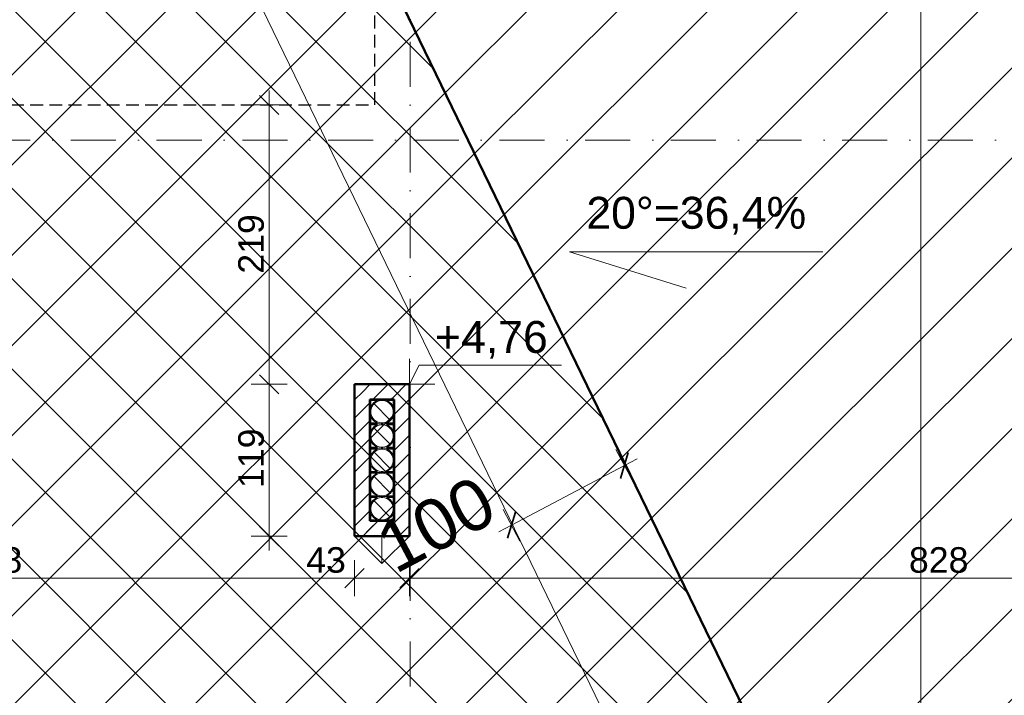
# Model space of a CAD drawing. Header units: centimetres. Extents: x -43488 to -10641, y 2063 to 22960.
# Tile 33 of 72: x -40926 to -40155, y 10271 to 10800. Entities that reach past the tile are written whole.
import ezdxf

# ---------------------------------------------------------------- set-up
doc = ezdxf.new("R2010")
doc.units = ezdxf.units.CM
doc.header["$MEASUREMENT"] = 0
doc.linetypes.add('Kreski i kropki', pattern=[67.027776, 35.277777, -17.638888, 0, -14.111111])
doc.linetypes.add('Przerywana krótka2', pattern=[15, 10, -5])
doc.layers.add('!!!Wymiarowanie', color=7, linetype='Continuous')
for name, color, linetype, lineweight, true_color in [('!!!Wymiarowanie_Nr_pióra__3', 7, 'Continuous', 35, 0xff6500), ('!!!Wymiarowanie_Nr_pióra__6', 7, 'Continuous', 18, 0x3fa3ff), ('!osie_Nr_pióra__6', 7, 'Continuous', 18, 0x3fa3ff), ('!powierzchnie_Nr_pióra__8', 7, 'Continuous', 13, 0x42bda7), ('!stolarka_Nr_pióra__5', 7, 'Continuous', 20, 0xfc3c2c), ('!wentylacja_Nr_pióra__8', 7, 'Continuous', 13, 0x42bda7), ('CIENKA_Nr_pióra__4', 7, 'Continuous', 25, 0x31fd59), ('CIENKA_Nr_pióra__6', 7, 'Continuous', 18, 0x3fa3ff), ('Linie_Nr_pióra__6', 7, 'Continuous', 18, 0x3fa3ff), ('Wymiarowanie pionowe_Nr_pióra__6', 7, 'Continuous', 18, 0x3fa3ff), ('Wymiarowanie pionowe_Nr_pióra__8', 7, 'Continuous', 13, 0x42bda7), ('Ściany zewnętrzne_Nr_pióra__7', 7, 'Continuous', 15, 0x9f9fff)]:
    doc.layers.add(name, color=color, linetype=linetype, lineweight=lineweight, true_color=true_color)
doc.layers.add('Ściany zewnętrzne_Nr_pióra__1', color=8, linetype='Continuous', lineweight=50)
doc.styles.add('STYL_AUTOMATYCZNY_1', font='txt')
doc.dimstyles.new('STYL_AUTOMATYCZNY__2', dxfattribs={"dimtxt": 20, "dimasz": 14.25, "dimexe": 0.18, "dimexo": 0.0625, "dimgap": 0, "dimtad": 1, "dimtih": 1, "dimtoh": 1, "dimdec": 0, "dimzin": 0, "dimdsep": 46, "dimtxsty": 'STYL_AUTOMATYCZNY_1', "dimblk": 'ARROWHEAD_6', "dimblk1": 'ARROWHEAD_6', "dimblk2": 'ARROWHEAD_6', "dimcen": 0.09, "dimse1": 1, "dimse2": 1, "dimclrd": 256, "dimclre": 256, "dimclrt": 256, "dimazin": 0, "dimtfac": 1, "dimtdec": 4, "dimtmove": 0, "dimatfit": 3, "dimfxl": 1, "dimtolj": 1, "dimtzin": 0, "dimarcsym": 0})
doc.dimstyles.new('STYL_AUTOMATYCZNY__3', dxfattribs={"dimtxt": 20, "dimasz": 14.25, "dimexe": 0.18, "dimexo": 0.0625, "dimgap": 0, "dimtad": 1, "dimdec": 0, "dimzin": 0, "dimdsep": 46, "dimtxsty": 'STYL_AUTOMATYCZNY_1', "dimblk": 'ARROWHEAD_6', "dimblk1": 'ARROWHEAD_6', "dimblk2": 'ARROWHEAD_6', "dimcen": 0.09, "dimse1": 1, "dimse2": 1, "dimclrd": 256, "dimclre": 256, "dimclrt": 256, "dimazin": 0, "dimtfac": 1, "dimtdec": 4, "dimtmove": 0, "dimatfit": 3, "dimfxl": 1, "dimtolj": 1, "dimtzin": 0, "dimarcsym": 0})
doc.dimstyles.new('STYL_AUTOMATYCZNY__6', dxfattribs={"dimtxt": 40, "dimasz": 14.25, "dimexe": 0.18, "dimexo": 0.0625, "dimgap": 0, "dimtad": 1, "dimdec": 0, "dimzin": 0, "dimdsep": 46, "dimtxsty": 'STYL_AUTOMATYCZNY_1', "dimblk": 'ARROWHEAD_6', "dimblk1": 'ARROWHEAD_6', "dimblk2": 'ARROWHEAD_6', "dimcen": 0.09, "dimse1": 1, "dimse2": 1, "dimclrd": 256, "dimclre": 256, "dimclrt": 256, "dimazin": 0, "dimtfac": 1, "dimtdec": 4, "dimtmove": 0, "dimatfit": 3, "dimfxl": 1, "dimtolj": 1, "dimtzin": 0, "dimarcsym": 0})
pattern_1 = [(45, (0, 0), (-7.0710678, 7.0710678), [])]

# ---------------------------------------------------------------- blocks, each defined once
blk = doc.blocks.new('*D80')
at = {"layer": '!!!Wymiarowanie_Nr_pióra__3', "color": 30, "linetype": 'Continuous', "lineweight": 35, "true_color": 0xff6500}
for p, q in [((-39276.76, 11356.17), (-39291.76, 11371.17)), ((-39291.76, 8676.17), (-39276.76, 8661.17))]:
    blk.add_line(p, q, dxfattribs=at)
at = {"layer": '!!!Wymiarowanie_Nr_pióra__6', "color": 161, "linetype": 'Continuous', "lineweight": 18, "true_color": 0x3fa3ff}
for p, q in [((-39284.26, 11363.67), (-39284.26, 11374.92)), ((-39270.2, 11363.67), (-39298.32, 11363.67)), ((-39284.26, 8668.67), (-39284.26, 11363.67)), ((-39270.2, 8668.67), (-39298.32, 8668.67)), ((-39284.26, 8657.42), (-39284.26, 8668.67))]:
    blk.add_line(p, q, dxfattribs=at)
at = {"layer": '!!!Wymiarowanie_Nr_pióra__3', "color": 30, "lineweight": 35, "true_color": 0xff6500, "insert": (-39288.26, 9981.97), "char_height": 20, "attachment_point": 7, "rotation": 90, "style": 'STYL_AUTOMATYCZNY_1'}
blk.add_mtext('\\A1;{\\pql;\\fArial|b0|i0|c238|p38;2\xa0695}', dxfattribs=at)
blk = doc.blocks.new('ARROWHEAD_6')
at = {"color": 0, "linetype": 'Continuous', "lineweight": 0}
for p, q in [((0, 0), (-1, 0)), ((-0.5, -0.5), (0.5, 0.5))]:
    blk.add_line(p, q, dxfattribs=at)
blk = doc.blocks.new('*D81')
at = {"layer": '!!!Wymiarowanie_Nr_pióra__3', "color": 30, "linetype": 'Continuous', "lineweight": 35, "true_color": 0xff6500}
for p, q in [((-42599.34, 11625.78), (-42614.34, 11610.78)), ((-39700.34, 11610.78), (-39685.34, 11625.78))]:
    blk.add_line(p, q, dxfattribs=at)
at = {"layer": '!!!Wymiarowanie_Nr_pióra__6', "color": 161, "linetype": 'Continuous', "lineweight": 18, "true_color": 0x3fa3ff}
for p, q in [((-42606.84, 11604.22), (-42606.84, 11632.34)), ((-39692.84, 11604.22), (-39692.84, 11632.34)), ((-42618.09, 11618.28), (-42606.84, 11618.28)), ((-42606.84, 11618.28), (-39692.84, 11618.28)), ((-39692.84, 11618.28), (-39681.59, 11618.28))]:
    blk.add_line(p, q, dxfattribs=at)
at = {"layer": '!!!Wymiarowanie_Nr_pióra__3', "color": 30, "lineweight": 35, "true_color": 0xff6500, "insert": (-41184.03, 11622.28), "char_height": 20, "attachment_point": 7, "style": 'STYL_AUTOMATYCZNY_1'}
blk.add_mtext('\\A1;{\\pql;\\fArial|b0|i0|c238|p38;2\xa0914}', dxfattribs=at)
blk = doc.blocks.new('*D95')
at = {"layer": '!!!Wymiarowanie_Nr_pióra__3', "color": 30, "linetype": 'Continuous', "lineweight": 35, "true_color": 0xff6500}
for p, q in [((-39414.13, 10843.67), (-39399.13, 10828.67)), ((-39414.13, 9933.67), (-39399.13, 9918.67))]:
    blk.add_line(p, q, dxfattribs=at)
at = {"layer": '!!!Wymiarowanie_Nr_pióra__6', "color": 161, "linetype": 'Continuous', "lineweight": 18, "true_color": 0x3fa3ff}
for p, q in [((-39392.57, 10836.17), (-39420.7, 10836.17)), ((-39406.63, 9926.17), (-39406.63, 10836.17)), ((-39392.57, 9926.17), (-39420.7, 9926.17))]:
    blk.add_line(p, q, dxfattribs=at)
at = {"layer": '!!!Wymiarowanie_Nr_pióra__3', "color": 30, "lineweight": 35, "true_color": 0xff6500, "insert": (-39410.63, 10358.4), "char_height": 20, "attachment_point": 7, "rotation": 90, "style": 'STYL_AUTOMATYCZNY_1'}
blk.add_mtext('\\A1;{\\pql;\\fArial|b0|i0|c238|p38;910}', dxfattribs=at)
blk = doc.blocks.new('*D168')
at = {"layer": '!!!Wymiarowanie_Nr_pióra__3', "color": 30, "linetype": 'Continuous', "lineweight": 35, "true_color": 0xff6500}
for p, q in [((-40738.16, 10522.17), (-40723.16, 10507.17)), ((-40738.16, 10403.17), (-40723.16, 10388.17))]:
    blk.add_line(p, q, dxfattribs=at)
at = {"layer": '!!!Wymiarowanie_Nr_pióra__6', "color": 161, "linetype": 'Continuous', "lineweight": 18, "true_color": 0x3fa3ff}
for p, q in [((-40716.6, 10514.67), (-40744.72, 10514.67)), ((-40730.66, 10395.67), (-40730.66, 10514.67)), ((-40716.6, 10395.67), (-40744.72, 10395.67)), ((-40730.66, 10384.42), (-40730.66, 10395.67))]:
    blk.add_line(p, q, dxfattribs=at)
at = {"layer": '!!!Wymiarowanie_Nr_pióra__3', "color": 30, "lineweight": 35, "true_color": 0xff6500, "insert": (-40734.66, 10433.41), "char_height": 20, "attachment_point": 7, "rotation": 90, "style": 'STYL_AUTOMATYCZNY_1'}
blk.add_mtext('\\A1;{\\pql;\\fArial|b0|i0|c238|p38;119}', dxfattribs=at)
blk = doc.blocks.new('*D169')
at = {"layer": '!!!Wymiarowanie_Nr_pióra__3', "color": 30, "linetype": 'Continuous', "lineweight": 35, "true_color": 0xff6500}
for p, q in [((-40723.16, 10726.17), (-40738.16, 10741.17)), ((-40738.16, 10522.17), (-40723.16, 10507.17))]:
    blk.add_line(p, q, dxfattribs=at)
at = {"layer": '!!!Wymiarowanie_Nr_pióra__6', "color": 161, "linetype": 'Continuous', "lineweight": 18, "true_color": 0x3fa3ff}
for p, q in [((-40730.66, 10733.67), (-40730.66, 10744.92)), ((-40716.6, 10733.67), (-40744.72, 10733.67)), ((-40730.66, 10514.67), (-40730.66, 10733.67)), ((-40716.6, 10514.67), (-40744.72, 10514.67))]:
    blk.add_line(p, q, dxfattribs=at)
at = {"layer": '!!!Wymiarowanie_Nr_pióra__3', "color": 30, "lineweight": 35, "true_color": 0xff6500, "insert": (-40734.66, 10601.4), "char_height": 20, "attachment_point": 7, "rotation": 90, "style": 'STYL_AUTOMATYCZNY_1'}
blk.add_mtext('\\A1;{\\pql;\\fArial|b0|i0|c238|p38;219}', dxfattribs=at)
blk = doc.blocks.new('*D174')
at = {"layer": '!!!Wymiarowanie_Nr_pióra__3', "color": 30, "linetype": 'Continuous', "lineweight": 35, "true_color": 0xff6500}
for p, q in [((-41194.34, 10370.22), (-41209.34, 10355.22)), ((-40656.34, 10370.22), (-40671.34, 10355.22))]:
    blk.add_line(p, q, dxfattribs=at)
at = {"layer": '!!!Wymiarowanie_Nr_pióra__6', "color": 161, "linetype": 'Continuous', "lineweight": 18, "true_color": 0x3fa3ff}
for p, q in [((-41201.84, 10348.66), (-41201.84, 10376.79)), ((-40663.84, 10348.66), (-40663.84, 10376.79)), ((-41201.84, 10362.72), (-40663.84, 10362.72))]:
    blk.add_line(p, q, dxfattribs=at)
at = {"layer": '!!!Wymiarowanie_Nr_pióra__3', "color": 30, "lineweight": 35, "true_color": 0xff6500, "char_height": 20, "attachment_point": 7, "style": 'STYL_AUTOMATYCZNY_1'}
for s, insert in [('\\A1;{\\pql;\\fArial|b0|i0|c238|p38;538}', (-40970.78, 10366.72)), ('\\A1;{\\pql;\\fArial|b0|i0|c238|p38;43}', (-40701.69, 10366.72))]:
    blk.add_mtext(s, dxfattribs=dict(at, insert=insert))
blk = doc.blocks.new('*D175')
at = {"layer": '!!!Wymiarowanie_Nr_pióra__3', "color": 30, "linetype": 'Continuous', "lineweight": 35, "true_color": 0xff6500}
for p, q in [((-40656.34, 10370.22), (-40671.34, 10355.22)), ((-40613.34, 10370.22), (-40628.34, 10355.22))]:
    blk.add_line(p, q, dxfattribs=at)
at = {"layer": '!!!Wymiarowanie_Nr_pióra__6', "color": 161, "linetype": 'Continuous', "lineweight": 18, "true_color": 0x3fa3ff}
for p, q in [((-40663.84, 10348.66), (-40663.84, 10376.79)), ((-40620.84, 10348.66), (-40620.84, 10376.79)), ((-40663.84, 10362.72), (-40620.84, 10362.72))]:
    blk.add_line(p, q, dxfattribs=at)
blk = doc.blocks.new('*D176')
at = {"layer": '!!!Wymiarowanie_Nr_pióra__3', "color": 30, "linetype": 'Continuous', "lineweight": 35, "true_color": 0xff6500}
for p, q in [((-40613.34, 10370.22), (-40628.34, 10355.22)), ((-39800.34, 10355.22), (-39785.34, 10370.22))]:
    blk.add_line(p, q, dxfattribs=at)
at = {"layer": '!!!Wymiarowanie_Nr_pióra__6', "color": 161, "linetype": 'Continuous', "lineweight": 18, "true_color": 0x3fa3ff}
for p, q in [((-40620.84, 10348.66), (-40620.84, 10376.79)), ((-39792.84, 10348.66), (-39792.84, 10376.79)), ((-40620.84, 10362.72), (-39792.84, 10362.72)), ((-39792.84, 10362.72), (-39781.59, 10362.72))]:
    blk.add_line(p, q, dxfattribs=at)
at = {"layer": '!!!Wymiarowanie_Nr_pióra__3', "color": 30, "lineweight": 35, "true_color": 0xff6500, "insert": (-40229.6, 10366.72), "char_height": 20, "attachment_point": 7, "style": 'STYL_AUTOMATYCZNY_1'}
blk.add_mtext('\\A1;{\\pql;\\fArial|b0|i0|c238|p38;828}', dxfattribs=at)
blk = doc.blocks.new('*D206')
at = {"layer": '!!!Wymiarowanie_Nr_pióra__3', "color": 30, "linetype": 'Continuous', "lineweight": 35, "true_color": 0xff6500}
for p, q in [((-40112.28, 11256.17), (-40127.28, 11271.17)), ((-40127.28, 10220.17), (-40112.28, 10205.17))]:
    blk.add_line(p, q, dxfattribs=at)
at = {"layer": '!!!Wymiarowanie_Nr_pióra__6', "color": 161, "linetype": 'Continuous', "lineweight": 18, "true_color": 0x3fa3ff}
for p, q in [((-40119.78, 11263.67), (-40119.78, 11274.92)), ((-40105.71, 11263.67), (-40133.84, 11263.67)), ((-40119.78, 10212.67), (-40119.78, 11263.67)), ((-40105.71, 10212.67), (-40133.84, 10212.67))]:
    blk.add_line(p, q, dxfattribs=at)
at = {"layer": '!!!Wymiarowanie_Nr_pióra__3', "color": 30, "lineweight": 35, "true_color": 0xff6500, "insert": (-40123.78, 10703.97), "char_height": 20, "attachment_point": 7, "rotation": 90, "style": 'STYL_AUTOMATYCZNY_1'}
blk.add_mtext('\\A1;{\\pql;\\fArial|b0|i0|c238|p38;1\xa0051}', dxfattribs=at)
blk = doc.blocks.new('*D219')
at = {"layer": '!!!Wymiarowanie_Nr_pióra__3', "color": 30, "linetype": 'Continuous', "lineweight": 35, "true_color": 0xff6500}
for p, q in [((-40455.62, 10440.97), (-40449.4, 10461.25)), ((-40537.8, 10414.36), (-40544.02, 10394.08))]:
    blk.add_line(p, q, dxfattribs=at)
at = {"layer": '!!!Wymiarowanie_Nr_pióra__6', "color": 161, "linetype": 'Continuous', "lineweight": 18, "true_color": 0x3fa3ff}
for p, q in [((-40445.92, 10438.69), (-40459.1, 10463.54)), ((-40540.91, 10404.22), (-40452.51, 10451.11)), ((-40452.51, 10451.11), (-40442.57, 10456.39)), ((-40534.32, 10391.79), (-40547.5, 10416.64)), ((-40550.85, 10398.94), (-40540.91, 10404.22))]:
    blk.add_line(p, q, dxfattribs=at)
at = {"layer": '!!!Wymiarowanie_Nr_pióra__3', "color": 30, "lineweight": 35, "true_color": 0xff6500, "insert": (-40631.73, 10365.09), "char_height": 40, "attachment_point": 7, "rotation": 27.94668, "style": 'STYL_AUTOMATYCZNY_1'}
blk.add_mtext('\\A1;{\\pql;\\fArial|b0|i0|c238|p38;100}', dxfattribs=at)

msp = doc.modelspace()

# ---------------------------------------------------------------- hatches: boundary and pattern name
at = {"layer": '!powierzchnie_Nr_pióra__8', "linetype": 'Continuous', "lineweight": 13, "true_color": 0x42bda7}
h = msp.add_hatch(dxfattribs=at)
h.set_pattern_fill('bloczki_ceramiczne__3', color=135, style=0, pattern_type=2)
h.set_pattern_definition([(45, (0, 0), (-35.35534, 35.35534), [])])
h.paths.add_polyline_path([(-40747.84, 11363.67), (-39692.84, 11363.67), (-39692.84, 8918.67), (-40685.17, 8918.67), (-40197.08, 9926.17), (-40747.84, 11063.03)])
h = msp.add_hatch(dxfattribs=at)
h.set_pattern_fill('bloczki_betonowe__2_', color=135, style=0, pattern_type=2)
h.set_pattern_definition([(45, (0, 0), (-35.35534, 35.35534), []), (135, (0, 0), (35.35534, 35.35534), [])])
h.paths.add_polyline_path([(-41117.84, 10833.67), (-40747.84, 10833.67), (-40747.84, 11063.03), (-40197.08, 9926.17), (-40685.17, 8918.67), (-40747.84, 8918.67), (-40747.84, 9018.67), (-41117.84, 9018.67), (-41117.84, 8789.3), (-41668.59, 9926.17), (-41117.84, 11063.03)])
at = {"layer": 'Ściany zewnętrzne_Nr_pióra__7', "linetype": 'Continuous', "lineweight": 15, "true_color": 0x9f9fff}
h = msp.add_hatch(dxfattribs=at)
h.set_pattern_fill('bloczki_ceramiczne', color=161, style=0, pattern_type=2)
h.set_pattern_definition(pattern_1)
h.paths.add_polyline_path([(-40663.84, 10502.67), (-40651.84, 10502.67), (-40663.84, 10514.67)])
h = msp.add_hatch(dxfattribs=at)
h.set_pattern_fill('bloczki_ceramiczne', color=161, style=0, pattern_type=2)
h.set_pattern_definition(pattern_1)
h.paths.add_polyline_path([(-40663.84, 10514.67), (-40651.84, 10502.67), (-40651.84, 10514.67)])
h = msp.add_hatch(dxfattribs=at)
h.set_pattern_fill('bloczki_ceramiczne', color=161, style=0, pattern_type=2)
h.set_pattern_definition(pattern_1)
h.paths.add_polyline_path([(-40632.84, 10514.67), (-40651.84, 10514.67), (-40651.84, 10502.67), (-40632.84, 10502.67)])
h = msp.add_hatch(dxfattribs=at)
h.set_pattern_fill('bloczki_ceramiczne', color=161, style=0, pattern_type=2)
h.set_pattern_definition(pattern_1)
h.paths.add_polyline_path([(-40632.84, 10502.67), (-40620.84, 10502.67), (-40620.84, 10514.67)])
h = msp.add_hatch(dxfattribs=at)
h.set_pattern_fill('bloczki_ceramiczne', color=161, style=0, pattern_type=2)
h.set_pattern_definition(pattern_1)
h.paths.add_polyline_path([(-40632.84, 10514.67), (-40632.84, 10502.67), (-40620.84, 10514.67)])
h = msp.add_hatch(dxfattribs=at)
h.set_pattern_fill('bloczki_ceramiczne', color=161, style=0, pattern_type=2)
h.set_pattern_definition(pattern_1)
h.paths.add_polyline_path([(-40663.84, 10502.67), (-40663.84, 10407.67), (-40651.84, 10407.67), (-40651.84, 10502.67)])
h = msp.add_hatch(dxfattribs=at)
h.set_pattern_fill('bloczki_ceramiczne', color=161, style=0, pattern_type=2)
h.set_pattern_definition(pattern_1)
h.paths.add_polyline_path([(-40620.84, 10407.67), (-40620.84, 10502.67), (-40632.84, 10502.67), (-40632.84, 10407.67)])
h = msp.add_hatch(dxfattribs=at)
h.set_pattern_fill('bloczki_ceramiczne', color=161, style=0, pattern_type=2)
h.set_pattern_definition(pattern_1)
h.paths.add_polyline_path([(-40651.84, 10407.67), (-40663.84, 10395.67), (-40651.84, 10395.67)])
h = msp.add_hatch(dxfattribs=at)
h.set_pattern_fill('bloczki_ceramiczne', color=161, style=0, pattern_type=2)
h.set_pattern_definition(pattern_1)
h.paths.add_polyline_path([(-40651.84, 10407.67), (-40663.84, 10407.67), (-40663.84, 10395.67)])
h = msp.add_hatch(dxfattribs=at)
h.set_pattern_fill('bloczki_ceramiczne', color=161, style=0, pattern_type=2)
h.set_pattern_definition(pattern_1)
h.paths.add_polyline_path([(-40651.84, 10395.67), (-40632.84, 10395.67), (-40632.84, 10407.67), (-40651.84, 10407.67)])
h = msp.add_hatch(dxfattribs=at)
h.set_pattern_fill('bloczki_ceramiczne', color=161, style=0, pattern_type=2)
h.set_pattern_definition(pattern_1)
h.paths.add_polyline_path([(-40620.84, 10407.67), (-40632.84, 10407.67), (-40620.84, 10395.67)])
h = msp.add_hatch(dxfattribs=at)
h.set_pattern_fill('bloczki_ceramiczne', color=161, style=0, pattern_type=2)
h.set_pattern_definition(pattern_1)
h.paths.add_polyline_path([(-40632.84, 10407.67), (-40632.84, 10395.67), (-40620.84, 10395.67)])

# ---------------------------------------------------------------- linework, layer by layer
at = {"layer": '!osie_Nr_pióra__6', "color": 161, "linetype": 'Kreski i kropki', "lineweight": 18, "true_color": 0x3fa3ff}
for p, q in [((-40620.34, 8331.18), (-40620.34, 11713.59)), ((-43101.19, 10706.17), (-39166.43, 10706.17))]:
    msp.add_line(p, q, dxfattribs=at)
at = {"layer": '!wentylacja_Nr_pióra__8', "color": 135, "linetype": 'Continuous', "lineweight": 13, "true_color": 0x42bda7}
for p, q in [((-40651.84, 10502.67), (-40632.84, 10502.67)), ((-40651.84, 10483.67), (-40651.84, 10502.67)), ((-40645.97, 10501.97), (-40651.16, 10501.97)), ((-40651.16, 10501.97), (-40651.16, 10496.8)), ((-40651.16, 10496.8), (-40650.82, 10497.59)), ((-40650.34, 10496.9), (-40650.87, 10495.45)), ((-40650.82, 10497.59), (-40649.87, 10499.03)), ((-40649.57, 10498.23), (-40650.34, 10496.9)), ((-40649.87, 10499.03), (-40648.68, 10500.29)), ((-40648.58, 10499.41), (-40649.57, 10498.23)), ((-40648.68, 10500.29), (-40647.3, 10501.32)), ((-40648.59, 10499.41), (-40636.08, 10486.93)), ((-40647.4, 10500.4), (-40648.58, 10499.41)), ((-40646.07, 10501.17), (-40647.4, 10500.4)), ((-40647.3, 10501.32), (-40645.97, 10501.97)), ((-40644.62, 10501.7), (-40646.07, 10501.17)), ((-40643.11, 10501.97), (-40644.62, 10501.7)), ((-40641.57, 10501.97), (-40643.11, 10501.97)), ((-40640.05, 10501.7), (-40641.57, 10501.97)), ((-40638.6, 10501.17), (-40640.05, 10501.7)), ((-40633.52, 10501.97), (-40638.71, 10501.97)), ((-40638.71, 10501.97), (-40637.91, 10501.63)), ((-40637.27, 10500.4), (-40638.6, 10501.17)), ((-40637.91, 10501.63), (-40636.47, 10500.69)), ((-40636.09, 10499.41), (-40637.27, 10500.4)), ((-40636.47, 10500.69), (-40635.21, 10499.51)), ((-40635.1, 10498.23), (-40636.09, 10499.41)), ((-40635.21, 10499.51), (-40634.17, 10498.12)), ((-40634.33, 10496.9), (-40635.1, 10498.23)), ((-40633.81, 10495.45), (-40634.33, 10496.9)), ((-40634.17, 10498.12), (-40633.52, 10496.8)), ((-40633.52, 10496.8), (-40633.52, 10501.97)), ((-40632.84, 10502.67), (-40632.84, 10483.67)), ((-40651.16, 10489.54), (-40651.16, 10484.37)), ((-40650.51, 10488.21), (-40651.16, 10489.54)), ((-40650.87, 10495.45), (-40651.14, 10493.94)), ((-40651.14, 10493.94), (-40651.14, 10492.4)), ((-40651.14, 10492.4), (-40650.87, 10490.88)), ((-40650.87, 10490.88), (-40650.34, 10489.43)), ((-40650.34, 10489.43), (-40649.57, 10488.1)), ((-40635.1, 10488.1), (-40634.33, 10489.43)), ((-40634.33, 10489.43), (-40633.81, 10490.88)), ((-40633.52, 10489.54), (-40633.86, 10488.75)), ((-40633.54, 10493.94), (-40633.81, 10495.45)), ((-40633.81, 10490.88), (-40633.54, 10492.4)), ((-40633.54, 10492.4), (-40633.54, 10493.94)), ((-40633.52, 10484.37), (-40633.52, 10489.54)), ((-40632.84, 10483.67), (-40651.84, 10483.67)), ((-40651.84, 10483.67), (-40632.84, 10483.67)), ((-40651.84, 10464.67), (-40651.84, 10483.67)), ((-40651.16, 10484.37), (-40645.97, 10484.37)), ((-40645.97, 10482.97), (-40651.16, 10482.97)), ((-40651.16, 10482.97), (-40651.16, 10477.8)), ((-40649.47, 10486.83), (-40650.51, 10488.21)), ((-40649.87, 10480.03), (-40648.68, 10481.29)), ((-40649.57, 10488.1), (-40648.58, 10486.92)), ((-40648.21, 10485.65), (-40649.47, 10486.83)), ((-40648.68, 10481.29), (-40647.3, 10482.32)), ((-40648.58, 10486.92), (-40647.4, 10485.93)), ((-40647.4, 10481.4), (-40648.58, 10480.41)), ((-40646.76, 10484.71), (-40648.21, 10485.65)), ((-40647.4, 10485.93), (-40646.07, 10485.16)), ((-40646.07, 10482.17), (-40647.4, 10481.4)), ((-40647.3, 10482.32), (-40645.97, 10482.97)), ((-40645.97, 10484.37), (-40646.76, 10484.71)), ((-40646.07, 10485.16), (-40644.62, 10484.64)), ((-40644.62, 10482.7), (-40646.07, 10482.17)), ((-40644.62, 10484.64), (-40643.11, 10484.37)), ((-40643.11, 10482.97), (-40644.62, 10482.7)), ((-40643.11, 10484.37), (-40641.57, 10484.37)), ((-40641.57, 10482.97), (-40643.11, 10482.97)), ((-40641.57, 10484.37), (-40640.05, 10484.64)), ((-40640.05, 10482.7), (-40641.57, 10482.97)), ((-40640.05, 10484.64), (-40638.6, 10485.16)), ((-40638.6, 10482.17), (-40640.05, 10482.7)), ((-40637.38, 10485.01), (-40638.71, 10484.37)), ((-40638.71, 10484.37), (-40633.52, 10484.37)), ((-40633.52, 10482.97), (-40638.71, 10482.97)), ((-40638.71, 10482.97), (-40637.91, 10482.63)), ((-40638.6, 10485.16), (-40637.27, 10485.93)), ((-40637.27, 10481.4), (-40638.6, 10482.17)), ((-40637.91, 10482.63), (-40636.47, 10481.69)), ((-40635.99, 10486.05), (-40637.38, 10485.01)), ((-40637.27, 10485.93), (-40636.09, 10486.92)), ((-40636.09, 10480.41), (-40637.27, 10481.4)), ((-40636.47, 10481.69), (-40635.21, 10480.51)), ((-40636.09, 10486.92), (-40635.1, 10488.1)), ((-40634.81, 10487.3), (-40635.99, 10486.05)), ((-40633.86, 10488.75), (-40634.81, 10487.3)), ((-40633.52, 10477.8), (-40633.52, 10482.97)), ((-40632.84, 10483.67), (-40632.84, 10464.67)), ((-40651.16, 10477.8), (-40650.82, 10478.59)), ((-40650.87, 10476.45), (-40651.14, 10474.94)), ((-40651.14, 10474.94), (-40651.14, 10473.4)), ((-40650.34, 10477.9), (-40650.87, 10476.45)), ((-40650.82, 10478.59), (-40649.87, 10480.03)), ((-40649.57, 10479.23), (-40650.34, 10477.9)), ((-40648.58, 10480.41), (-40649.57, 10479.23)), ((-40648.59, 10480.41), (-40636.08, 10467.93)), ((-40635.1, 10479.23), (-40636.09, 10480.41)), ((-40635.21, 10480.51), (-40634.17, 10479.12)), ((-40634.33, 10477.9), (-40635.1, 10479.23)), ((-40633.81, 10476.45), (-40634.33, 10477.9)), ((-40634.17, 10479.12), (-40633.52, 10477.8)), ((-40633.54, 10474.94), (-40633.81, 10476.45)), ((-40633.54, 10473.4), (-40633.54, 10474.94)), ((-40651.16, 10470.54), (-40651.16, 10465.37)), ((-40650.51, 10469.21), (-40651.16, 10470.54)), ((-40651.14, 10473.4), (-40650.87, 10471.88)), ((-40650.87, 10471.88), (-40650.34, 10470.43)), ((-40649.47, 10467.83), (-40650.51, 10469.21)), ((-40650.34, 10470.43), (-40649.57, 10469.1)), ((-40649.57, 10469.1), (-40648.58, 10467.92)), ((-40648.21, 10466.65), (-40649.47, 10467.83)), ((-40648.58, 10467.92), (-40647.4, 10466.93)), ((-40646.76, 10465.71), (-40648.21, 10466.65)), ((-40647.4, 10466.93), (-40646.07, 10466.16)), ((-40645.97, 10465.37), (-40646.76, 10465.71)), ((-40646.07, 10466.16), (-40644.62, 10465.64)), ((-40640.05, 10465.64), (-40638.6, 10466.16)), ((-40637.38, 10466.01), (-40638.71, 10465.37)), ((-40638.6, 10466.16), (-40637.27, 10466.93)), ((-40635.99, 10467.05), (-40637.38, 10466.01)), ((-40637.27, 10466.93), (-40636.09, 10467.92)), ((-40636.09, 10467.92), (-40635.1, 10469.1)), ((-40634.81, 10468.3), (-40635.99, 10467.05)), ((-40635.1, 10469.1), (-40634.33, 10470.43)), ((-40633.86, 10469.75), (-40634.81, 10468.3)), ((-40634.33, 10470.43), (-40633.81, 10471.88)), ((-40633.52, 10470.54), (-40633.86, 10469.75)), ((-40633.81, 10471.88), (-40633.54, 10473.4)), ((-40633.52, 10465.37), (-40633.52, 10470.54)), ((-40651.84, 10464.67), (-40632.84, 10464.67)), ((-40651.84, 10445.67), (-40651.84, 10464.67)), ((-40632.84, 10464.67), (-40651.84, 10464.67)), ((-40651.16, 10465.37), (-40645.97, 10465.37)), ((-40645.97, 10463.97), (-40651.16, 10463.97)), ((-40651.16, 10463.97), (-40651.16, 10458.8)), ((-40651.16, 10458.8), (-40650.82, 10459.59)), ((-40650.34, 10458.9), (-40650.87, 10457.45)), ((-40650.82, 10459.59), (-40649.87, 10461.03)), ((-40649.57, 10460.23), (-40650.34, 10458.9)), ((-40649.87, 10461.03), (-40648.68, 10462.29)), ((-40648.58, 10461.41), (-40649.57, 10460.23)), ((-40648.68, 10462.29), (-40647.3, 10463.32)), ((-40648.59, 10461.41), (-40636.08, 10448.93)), ((-40647.4, 10462.4), (-40648.58, 10461.41)), ((-40646.07, 10463.17), (-40647.4, 10462.4)), ((-40647.3, 10463.32), (-40645.97, 10463.97)), ((-40644.62, 10463.7), (-40646.07, 10463.17)), ((-40644.62, 10465.64), (-40643.11, 10465.37)), ((-40643.11, 10463.97), (-40644.62, 10463.7)), ((-40643.11, 10465.37), (-40641.57, 10465.37)), ((-40641.57, 10463.97), (-40643.11, 10463.97)), ((-40641.57, 10465.37), (-40640.05, 10465.64)), ((-40640.05, 10463.7), (-40641.57, 10463.97)), ((-40638.6, 10463.17), (-40640.05, 10463.7)), ((-40638.71, 10465.37), (-40633.52, 10465.37)), ((-40633.52, 10463.97), (-40638.71, 10463.97)), ((-40638.71, 10463.97), (-40637.91, 10463.63)), ((-40637.27, 10462.4), (-40638.6, 10463.17)), ((-40637.91, 10463.63), (-40636.47, 10462.69)), ((-40636.09, 10461.41), (-40637.27, 10462.4)), ((-40636.47, 10462.69), (-40635.21, 10461.51)), ((-40635.1, 10460.23), (-40636.09, 10461.41)), ((-40635.21, 10461.51), (-40634.17, 10460.12)), ((-40634.33, 10458.9), (-40635.1, 10460.23)), ((-40633.81, 10457.45), (-40634.33, 10458.9)), ((-40634.17, 10460.12), (-40633.52, 10458.8)), ((-40633.52, 10458.8), (-40633.52, 10463.97)), ((-40632.84, 10464.67), (-40632.84, 10445.67)), ((-40651.16, 10451.54), (-40651.16, 10446.37)), ((-40650.51, 10450.21), (-40651.16, 10451.54)), ((-40650.87, 10457.45), (-40651.14, 10455.94)), ((-40651.14, 10455.94), (-40651.14, 10454.4)), ((-40651.14, 10454.4), (-40650.87, 10452.88)), ((-40650.87, 10452.88), (-40650.34, 10451.43)), ((-40650.34, 10451.43), (-40649.57, 10450.1)), ((-40635.1, 10450.1), (-40634.33, 10451.43)), ((-40633.86, 10450.75), (-40634.81, 10449.3)), ((-40634.33, 10451.43), (-40633.81, 10452.88)), ((-40633.52, 10451.54), (-40633.86, 10450.75)), ((-40633.54, 10455.94), (-40633.81, 10457.45)), ((-40633.81, 10452.88), (-40633.54, 10454.4)), ((-40633.54, 10454.4), (-40633.54, 10455.94)), ((-40633.52, 10446.37), (-40633.52, 10451.54)), ((-40632.84, 10445.67), (-40651.84, 10445.67)), ((-40651.84, 10445.67), (-40632.84, 10445.67)), ((-40651.84, 10426.67), (-40651.84, 10445.67)), ((-40651.16, 10446.37), (-40645.97, 10446.37)), ((-40645.97, 10444.97), (-40651.16, 10444.97)), ((-40651.16, 10444.97), (-40651.16, 10439.8)), ((-40649.47, 10448.83), (-40650.51, 10450.21)), ((-40649.87, 10442.03), (-40648.68, 10443.29)), ((-40649.57, 10450.1), (-40648.58, 10448.92)), ((-40648.21, 10447.65), (-40649.47, 10448.83)), ((-40648.68, 10443.29), (-40647.3, 10444.32)), ((-40648.58, 10448.92), (-40647.4, 10447.93)), ((-40647.4, 10443.4), (-40648.58, 10442.41)), ((-40646.76, 10446.71), (-40648.21, 10447.65)), ((-40647.4, 10447.93), (-40646.07, 10447.16)), ((-40646.07, 10444.17), (-40647.4, 10443.4)), ((-40647.3, 10444.32), (-40645.97, 10444.97)), ((-40645.97, 10446.37), (-40646.76, 10446.71)), ((-40646.07, 10447.16), (-40644.62, 10446.64)), ((-40644.62, 10444.7), (-40646.07, 10444.17)), ((-40644.62, 10446.64), (-40643.11, 10446.37)), ((-40643.11, 10444.97), (-40644.62, 10444.7)), ((-40643.11, 10446.37), (-40641.57, 10446.37)), ((-40641.57, 10444.97), (-40643.11, 10444.97)), ((-40641.57, 10446.37), (-40640.05, 10446.64)), ((-40640.05, 10444.7), (-40641.57, 10444.97)), ((-40640.05, 10446.64), (-40638.6, 10447.16)), ((-40638.6, 10444.17), (-40640.05, 10444.7)), ((-40637.38, 10447.01), (-40638.71, 10446.37)), ((-40638.71, 10446.37), (-40633.52, 10446.37)), ((-40633.52, 10444.97), (-40638.71, 10444.97)), ((-40638.71, 10444.97), (-40637.91, 10444.63)), ((-40638.6, 10447.16), (-40637.27, 10447.93)), ((-40637.27, 10443.4), (-40638.6, 10444.17)), ((-40637.91, 10444.63), (-40636.47, 10443.69)), ((-40635.99, 10448.05), (-40637.38, 10447.01)), ((-40637.27, 10447.93), (-40636.09, 10448.92)), ((-40636.09, 10442.41), (-40637.27, 10443.4)), ((-40636.47, 10443.69), (-40635.21, 10442.51)), ((-40636.09, 10448.92), (-40635.1, 10450.1)), ((-40634.81, 10449.3), (-40635.99, 10448.05)), ((-40633.52, 10439.8), (-40633.52, 10444.97)), ((-40632.84, 10445.67), (-40632.84, 10426.67)), ((-40651.16, 10439.8), (-40650.82, 10440.59)), ((-40650.87, 10438.45), (-40651.14, 10436.94)), ((-40651.14, 10436.94), (-40651.14, 10435.4)), ((-40651.14, 10435.4), (-40650.87, 10433.88)), ((-40650.34, 10439.9), (-40650.87, 10438.45)), ((-40650.82, 10440.59), (-40649.87, 10442.03)), ((-40649.57, 10441.23), (-40650.34, 10439.9)), ((-40648.58, 10442.41), (-40649.57, 10441.23)), ((-40648.59, 10442.41), (-40636.08, 10429.93)), ((-40635.1, 10441.23), (-40636.09, 10442.41)), ((-40635.21, 10442.51), (-40634.17, 10441.12)), ((-40634.33, 10439.9), (-40635.1, 10441.23)), ((-40633.81, 10438.45), (-40634.33, 10439.9)), ((-40634.17, 10441.12), (-40633.52, 10439.8)), ((-40633.54, 10436.94), (-40633.81, 10438.45)), ((-40633.81, 10433.88), (-40633.54, 10435.4)), ((-40633.54, 10435.4), (-40633.54, 10436.94)), ((-40651.16, 10432.54), (-40651.16, 10427.37)), ((-40650.51, 10431.21), (-40651.16, 10432.54)), ((-40651.16, 10427.37), (-40645.97, 10427.37)), ((-40650.87, 10433.88), (-40650.34, 10432.43)), ((-40649.47, 10429.83), (-40650.51, 10431.21)), ((-40650.34, 10432.43), (-40649.57, 10431.1)), ((-40649.57, 10431.1), (-40648.58, 10429.92)), ((-40648.21, 10428.65), (-40649.47, 10429.83)), ((-40648.58, 10429.92), (-40647.4, 10428.93)), ((-40646.76, 10427.71), (-40648.21, 10428.65)), ((-40647.4, 10428.93), (-40646.07, 10428.16)), ((-40645.97, 10427.37), (-40646.76, 10427.71)), ((-40646.07, 10428.16), (-40644.62, 10427.64)), ((-40644.62, 10427.64), (-40643.11, 10427.37)), ((-40643.11, 10427.37), (-40641.57, 10427.37)), ((-40641.57, 10427.37), (-40640.05, 10427.64)), ((-40640.05, 10427.64), (-40638.6, 10428.16)), ((-40637.38, 10428.01), (-40638.71, 10427.37)), ((-40638.71, 10427.37), (-40633.52, 10427.37)), ((-40638.6, 10428.16), (-40637.27, 10428.93)), ((-40635.99, 10429.05), (-40637.38, 10428.01)), ((-40637.27, 10428.93), (-40636.09, 10429.92)), ((-40636.09, 10429.92), (-40635.1, 10431.1)), ((-40634.81, 10430.3), (-40635.99, 10429.05)), ((-40635.1, 10431.1), (-40634.33, 10432.43)), ((-40633.86, 10431.75), (-40634.81, 10430.3)), ((-40634.33, 10432.43), (-40633.81, 10433.88)), ((-40633.52, 10432.54), (-40633.86, 10431.75)), ((-40633.52, 10427.37), (-40633.52, 10432.54)), ((-40651.84, 10426.67), (-40651.84, 10407.67)), ((-40632.84, 10426.67), (-40651.84, 10426.67)), ((-40632.84, 10426.67), (-40651.84, 10426.67)), ((-40651.14, 10420.8), (-40651.14, 10425.99)), ((-40651.14, 10425.99), (-40645.97, 10425.99)), ((-40650.49, 10422.13), (-40651.14, 10420.8)), ((-40651.14, 10417.94), (-40650.87, 10419.45)), ((-40650.87, 10419.45), (-40650.34, 10420.9)), ((-40649.46, 10423.51), (-40650.49, 10422.13)), ((-40650.34, 10420.9), (-40649.57, 10422.23)), ((-40649.57, 10422.23), (-40648.58, 10423.41)), ((-40648.2, 10424.7), (-40649.46, 10423.51)), ((-40648.58, 10423.41), (-40647.4, 10424.4)), ((-40648.58, 10423.42), (-40636.1, 10410.91)), ((-40646.76, 10425.65), (-40648.2, 10424.7)), ((-40647.4, 10424.4), (-40646.07, 10425.17)), ((-40645.97, 10425.99), (-40646.76, 10425.65)), ((-40646.07, 10425.17), (-40644.62, 10425.7)), ((-40644.62, 10425.7), (-40643.11, 10425.97)), ((-40643.11, 10425.97), (-40641.57, 10425.97)), ((-40641.57, 10425.97), (-40640.05, 10425.7)), ((-40640.05, 10425.7), (-40638.6, 10425.17)), ((-40638.71, 10425.99), (-40633.54, 10425.99)), ((-40637.38, 10425.34), (-40638.71, 10425.99)), ((-40638.6, 10425.17), (-40637.27, 10424.4)), ((-40636, 10424.3), (-40637.38, 10425.34)), ((-40637.27, 10424.4), (-40636.09, 10423.41)), ((-40636.09, 10423.41), (-40635.1, 10422.23)), ((-40634.82, 10423.04), (-40636, 10424.3)), ((-40635.1, 10422.23), (-40634.33, 10420.9)), ((-40633.88, 10421.59), (-40634.82, 10423.04)), ((-40634.33, 10420.9), (-40633.81, 10419.45)), ((-40633.54, 10420.8), (-40633.88, 10421.59)), ((-40633.81, 10419.45), (-40633.54, 10417.94)), ((-40633.54, 10425.99), (-40633.54, 10420.8)), ((-40632.84, 10407.67), (-40632.84, 10426.67)), ((-40651.14, 10416.4), (-40651.14, 10417.94)), ((-40650.87, 10414.88), (-40651.14, 10416.4)), ((-40651.14, 10408.35), (-40651.14, 10413.54)), ((-40651.14, 10413.54), (-40650.8, 10412.74)), ((-40650.34, 10413.43), (-40650.87, 10414.88)), ((-40650.8, 10412.74), (-40649.86, 10411.3)), ((-40649.57, 10412.1), (-40650.34, 10413.43)), ((-40648.58, 10410.92), (-40649.57, 10412.1)), ((-40635.1, 10412.1), (-40636.09, 10410.92)), ((-40635.22, 10410.82), (-40634.18, 10412.21)), ((-40634.33, 10413.43), (-40635.1, 10412.1)), ((-40633.81, 10414.88), (-40634.33, 10413.43)), ((-40634.18, 10412.21), (-40633.54, 10413.54)), ((-40633.54, 10416.4), (-40633.81, 10414.88)), ((-40633.54, 10417.94), (-40633.54, 10416.4)), ((-40633.54, 10413.54), (-40633.54, 10408.35)), ((-40651.84, 10407.67), (-40632.84, 10407.67)), ((-40645.97, 10408.35), (-40651.14, 10408.35)), ((-40649.86, 10411.3), (-40648.68, 10410.04)), ((-40648.68, 10410.04), (-40647.29, 10409)), ((-40647.4, 10409.93), (-40648.58, 10410.92)), ((-40646.07, 10409.16), (-40647.4, 10409.93)), ((-40647.29, 10409), (-40645.97, 10408.35)), ((-40644.62, 10408.64), (-40646.07, 10409.16)), ((-40643.11, 10408.37), (-40644.62, 10408.64)), ((-40641.57, 10408.37), (-40643.11, 10408.37)), ((-40640.05, 10408.64), (-40641.57, 10408.37)), ((-40638.6, 10409.16), (-40640.05, 10408.64)), ((-40638.71, 10408.35), (-40637.92, 10408.69)), ((-40633.54, 10408.35), (-40638.71, 10408.35)), ((-40637.27, 10409.93), (-40638.6, 10409.16)), ((-40637.92, 10408.69), (-40636.47, 10409.64)), ((-40636.09, 10410.92), (-40637.27, 10409.93)), ((-40636.47, 10409.64), (-40635.22, 10410.82))]:
    msp.add_line(p, q, dxfattribs=at)
at = {"layer": 'CIENKA_Nr_pióra__4', "color": 100, "linetype": 'Przerywana krótka2', "lineweight": 25, "true_color": 0x31fd59}
for p, q in [((-40647.84, 10733.67), (-40647.84, 11263.67)), ((-41217.84, 10733.67), (-40647.84, 10733.67))]:
    msp.add_line(p, q, dxfattribs=at)
at = {"layer": 'CIENKA_Nr_pióra__6', "color": 161, "linetype": 'Continuous', "lineweight": 18, "true_color": 0x3fa3ff}
for p, q in [((-40220.34, 9745.67), (-40220.34, 10836.17)), ((-40308.2, 9926.17), (-40747.84, 10833.67)), ((-40663.84, 10395.67), (-40642.34, 10374.17)), ((-40620.84, 10395.67), (-40642.34, 10374.17)), ((-40642.34, 10374.17), (-40642.34, 10395.67))]:
    msp.add_line(p, q, dxfattribs=at)
at = {"layer": 'Linie_Nr_pióra__6', "color": 161, "linetype": 'Continuous', "lineweight": 18, "true_color": 0x3fa3ff}
for p, q in [((-40495.48, 10618.4), (-40403.99, 10589.98)), ((-40296.91, 10618.4), (-40495.48, 10618.4))]:
    msp.add_line(p, q, dxfattribs=at)
at = {"layer": 'Wymiarowanie pionowe_Nr_pióra__6', "color": 161, "linetype": 'Continuous', "lineweight": 18, "true_color": 0x3fa3ff}
for p, q in [((-40620.84, 10494.67), (-40620.84, 10534.67)), ((-40620.84, 10514.67), (-40613.34, 10529.67)), ((-40613.34, 10529.67), (-40501.71, 10529.67)), ((-40640.84, 10514.67), (-40600.84, 10514.67))]:
    msp.add_line(p, q, dxfattribs=at)
at = {"layer": 'Ściany zewnętrzne_Nr_pióra__1', "color": 8, "linetype": 'Continuous', "lineweight": 50}
msp.add_line((-40747.84, 11063.03), (-40197.08, 9926.17), dxfattribs=at)
at = {"layer": 'Ściany zewnętrzne_Nr_pióra__1', "color": 8, "linetype": 'Continuous', "lineweight": 50, "flags": 128}
for points in [[(-40663.84, 10514.67), (-40663.84, 10502.67)], [(-40620.84, 10514.67), (-40663.84, 10514.67)], [(-40620.84, 10514.67), (-40620.84, 10502.67)], [(-40663.84, 10502.67), (-40663.84, 10395.67)], [(-40651.84, 10502.67), (-40632.84, 10502.67)], [(-40651.84, 10407.67), (-40651.84, 10502.67)], [(-40632.84, 10502.67), (-40632.84, 10407.67)], [(-40620.84, 10407.67), (-40620.84, 10502.67)], [(-40632.84, 10407.67), (-40651.84, 10407.67)], [(-40620.84, 10395.67), (-40620.84, 10407.67)], [(-40663.84, 10395.67), (-40651.84, 10395.67)], [(-40651.84, 10395.67), (-40620.84, 10395.67)]]:
    msp.add_lwpolyline(points, dxfattribs=at)

# ---------------------------------------------------------------- texts
at = {"layer": '!stolarka_Nr_pióra__5', "color": 20, "linetype": 'Continuous', "lineweight": 20, "true_color": 0xfc3c2c, "insert": (-40396.19, 10646.8), "char_height": 25, "attachment_point": 5, "style": 'STYL_AUTOMATYCZNY_1'}
msp.add_mtext('\\A1;{\\pqc;\\fArial|b0|i0|c238|p38;20°=36,4% }', dxfattribs=at)
at = {"layer": 'Wymiarowanie pionowe_Nr_pióra__8', "color": 135, "lineweight": 13, "true_color": 0x42bda7, "insert": (-40600.84, 10534.67), "char_height": 25, "attachment_point": 7, "style": 'STYL_AUTOMATYCZNY_1'}
msp.add_mtext('\\A1;{\\pql;\\fArial|b0|i0|c238|p38;+4,76}', dxfattribs=at)

# ---------------------------------------------------------------- dimensions: what is measured, and where the dimension line sits
at = {"layer": '!!!Wymiarowanie', "color": 161, "linetype": 'Continuous', "lineweight": 18, "true_color": 0x3fa3ff}
for base, p1, p2, picture, middle in [((-39692.84, 11618.28), (-42606.84, 10487.67), (-39692.84, 11363.67), '*D81', (-41149.68, 11632.28)), ((-40663.84, 10362.72), (-41201.84, 10514.67), (-40663.84, 10395.67), '*D174', (-40947.91, 10376.72)), ((-40620.84, 10362.72), (-40663.84, 10395.67), (-40620.84, 10395.67), '*D175', (-40686.45, 10376.72)), ((-39792.84, 10362.72), (-40620.84, 10395.67), (-39792.84, 10123.36), '*D176', (-40206.73, 10376.72))]:
    dim = msp.add_linear_dim(base=base, p1=p1, p2=p2, dimstyle='STYL_AUTOMATYCZNY__2', dxfattribs=at)
    dim.commit()
    dim.dimension.update_dxf_attribs({"geometry": picture, "text_midpoint": middle, "dimtype": 160})
for base, p1, p2, angle, dimstyle, picture, middle, turn in [((-39284.26, 11363.67), (-41117.84, 8668.67), (-39692.84, 11363.67), 90, 'STYL_AUTOMATYCZNY__3', '*D80', (-39298.26, 10016.33), 90), ((-40119.78, 11263.67), (-40043.84, 10212.67), (-39792.84, 11263.67), 90, 'STYL_AUTOMATYCZNY__3', '*D206', (-40133.78, 10738.33), 90), ((-39406.63, 10836.17), (-40308.2, 9926.17), (-40220.34, 10836.17), 90, 'STYL_AUTOMATYCZNY__3', '*D95', (-39420.63, 10381.27), 90), ((-40730.66, 10733.67), (-40663.84, 10514.67), (-40647.84, 10733.67), 90, 'STYL_AUTOMATYCZNY__3', '*D169', (-40744.66, 10624.27), 90), ((-40730.66, 10514.67), (-40663.84, 10395.67), (-40663.84, 10514.67), 90, 'STYL_AUTOMATYCZNY__3', '*D168', (-40744.66, 10456.28), 90), ((-40452.51, 10451.11), (-40528.02, 10379.92), (-40439.62, 10426.81), 27.94668, 'STYL_AUTOMATYCZNY__6', '*D219', (-40600.69, 10404.2), 27.94668)]:
    dim = msp.add_linear_dim(base=base, p1=p1, p2=p2, angle=angle, dimstyle=dimstyle, dxfattribs=at)
    dim.commit()
    dim.dimension.update_dxf_attribs({"geometry": picture, "text_midpoint": middle, "dimtype": 160, "text_rotation": turn})

doc.saveas('drawing.dxf')
